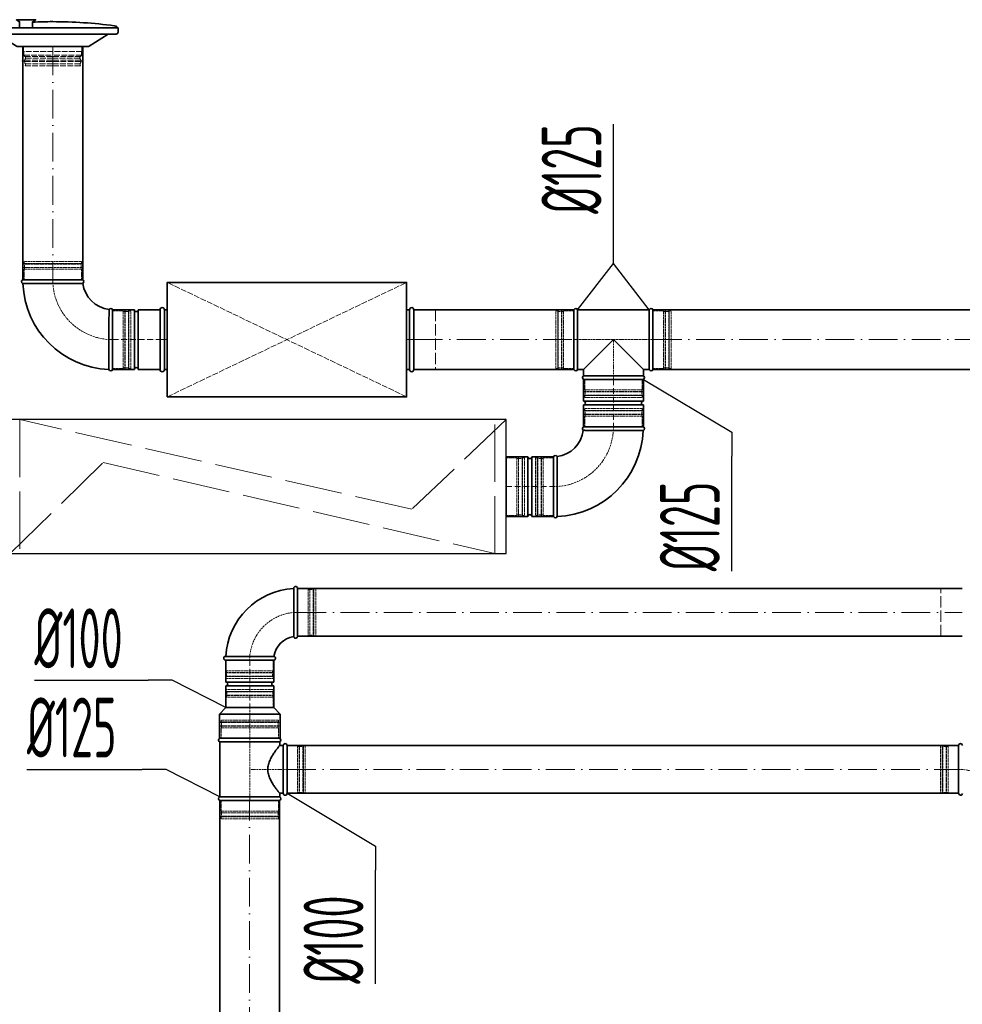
# Model space of a CAD drawing. Header units: millimetres. Extents: x 7400 to 85045, y 24168 to 123018.
# Tile 18 of 79: x 56801 to 58770, y 26767 to 28824. Entities that reach past the tile are written whole.
import ezdxf

# ---------------------------------------------------------------- set-up
doc = ezdxf.new("R2010")
doc.units = ezdxf.units.MM
for name, pattern in [('ACAD_ISO02W100', [15, 12, -3]), ('ACAD_ISO10W100', [18, 12, -3, 0, -3]), ('phl_thick', [0])]:
    doc.linetypes.add(name, pattern=pattern)
for name, color, linetype, lineweight in [('VZT_01 SUP (PŘÍVOD) - OBRYS', 5, 'Continuous', 35), ('VZT_02 SUP (PŘÍVOD) - OSA', 5, 'ACAD_ISO10W100', 5), ('VZT_05 ETA (ODVOD) - OBRYS', 6, 'Continuous', 35), ('VZT_06 ETA (ODVOD) - OSA', 6, 'ACAD_ISO10W100', 5), ('VZT_21 ZAŘÍZENÍ - OBRYS', 1, 'Continuous', 30), ('VZT_22 ZAŘÍZENÍ - DETAIL', 8, 'Continuous', 5), ('VZT_30 DISTRIBUČNÍ PRVKY - OBRYS', 1, 'Continuous', 35), ('VZT_35 TLUMIČE HLUKU - OBRYS', 1, 'Continuous', 35), ('VZT_36 TLUMIČE HLUKU - OSA', 1, 'ACAD_ISO10W100', 5), ('VZT_37 TLUMIČE HLUKU - DETAIL', 8, 'ACAD_ISO02W100', 5), ('VZT_60_KOTY - DIMENZE', 7, 'Continuous', 5)]:
    doc.layers.add(name, color=color, linetype=linetype, lineweight=lineweight)
for name, color, linetype, lineweight, plot in [('VZT_03 SUP (PŘÍVOD) - NETISK', 8, 'ACAD_ISO02W100', 5, False), ('VZT_07 ETA (ODVOD) - NETISK', 8, 'ACAD_ISO02W100', 5, False), ('VZT_34 DISTRIBUČNÍ PRVKY - NETISK', 8, 'ACAD_ISO02W100', 5, False), ('VZT_39 TLUMIČE HLUKU - NETISK', 8, 'ACAD_ISO02W100', 5, False)]:
    doc.layers.add(name, color=color, linetype=linetype, lineweight=lineweight, plot=plot)
doc.styles.add('EVORA_125', font='isocp.shx', dxfattribs={"width": 0.6, "height": 125})

msp = doc.modelspace()

# ---------------------------------------------------------------- linework, layer by layer
at = {"layer": 'VZT_01 SUP (PŘÍVOD) - OBRYS'}
for p, q in [((56932.7, 28280.8), (56807.7, 28280.8)), ((56995.2, 28093.3), (56995.2, 28218.3)), ((56995.2, 28218.3), (56995.2, 28093.3)), ((56995.2, 28218.3), (57040.7, 28218.3)), ((57040.7, 28218.3), (57040.7, 28093.3)), ((57048.7, 28218.3), (57048.7, 28093.3)), ((57048.7, 28218.3), (57094.2, 28218.3)), ((57094.2, 28218.3), (57094.2, 28093.3)), ((57958.6, 28218.3), (57958.6, 28093.3)), ((57966.3, 28093.3), (57966.3, 28218.3)), ((58115.9, 28218.3), (57966.3, 28218.3)), ((58115.9, 28093.3), (58115.9, 28218.3)), ((58123.6, 28093.3), (58123.6, 28218.3)), ((58041.1, 28155.8), (57978.6, 28093.3)), ((58103.6, 28093.3), (58041.1, 28155.8)), ((56995.2, 28093.3), (57040.7, 28093.3)), ((57048.7, 28093.3), (57094.2, 28093.3)), ((57978.6, 28093.3), (57966.3, 28093.3)), ((57978.6, 28080.5), (57978.6, 28093.3)), ((58103.6, 28080.5), (58103.6, 28093.3)), ((58115.9, 28093.3), (58103.6, 28093.3)), ((57978.6, 28080.5), (58103.6, 28080.5)), ((58103.6, 28072.8), (57978.6, 28072.8)), ((57978.6, 28072.8), (57978.6, 28027.3)), ((57978.6, 28072.8), (58103.6, 28072.8)), ((58103.6, 28072.8), (58103.6, 28027.3)), ((58103.6, 28027.3), (57978.6, 28027.3)), ((58103.6, 28019.3), (57978.6, 28019.3)), ((57978.6, 28019.3), (57978.6, 27973.8)), ((58103.6, 28019.3), (58103.6, 27973.8)), ((58103.6, 27973.8), (57978.6, 27973.8)), ((58103.6, 27973.8), (57978.6, 27973.8)), ((57817.1, 27911.3), (57817.1, 27786.3)), ((57817.1, 27911.3), (57862.6, 27911.3)), ((57862.6, 27911.3), (57862.6, 27786.3)), ((57870.6, 27911.3), (57870.6, 27786.3)), ((57870.6, 27911.3), (57916.1, 27911.3)), ((57916.1, 27911.3), (57916.1, 27786.3)), ((57916.1, 27911.3), (57916.1, 27786.3)), ((57817.1, 27786.3), (57862.6, 27786.3)), ((57870.6, 27786.3), (57916.1, 27786.3))]:
    msp.add_line(p, q, dxfattribs=at)
for points in [[(56807.7, 28280.8), (56807.7, 28768)], [(56932.7, 28280.8), (56932.7, 28768)], [(57958.6, 28218.3), (57624.2, 28218.3)], [(58961, 28218.3), (58123.6, 28218.3)], [(57958.6, 28093.3), (57624.2, 28093.3)], [(58961, 28093.3), (58123.6, 28093.3)]]:
    msp.add_lwpolyline(points, dxfattribs=at)
for centre, radius, start, end in [((56809.3, 28277), 4.17, 113.4678, 248.8928), ((56931, 28277), 4.17, 300.2981, 66.5322), ((56995.2, 28280.8), 187.5, 182.3607, 267.6393), ((56995.2, 28280.8), 62.5, 186.8302, 263.1698), ((56991.3, 28216.6), 4.17, 23.4678, 149.7019), ((57044.7, 28218.3), 4, 180, 0), ((57962.4, 28216.6), 4.17, 23.4678, 156.5322), ((58119.8, 28216.6), 4.17, 23.4678, 156.5322), ((56991.3, 28095), 4.17, 201.1072, 336.5322), ((57044.7, 28093.3), 4, 0, 180), ((57962.4, 28095), 4.17, 203.4678, 336.5322), ((58119.8, 28095), 4.17, 203.4678, 336.5322), ((57980.3, 28076.6), 4.17, 113.4678, 246.5322), ((58101.9, 28076.6), 4.17, 293.4678, 66.5322), ((57978.6, 28023.3), 4, 270, 90), ((58103.6, 28023.3), 4, 90, 270), ((57980.3, 27970), 4.17, 113.4678, 239.7019), ((58101.9, 27970), 4.17, 291.1072, 66.5322), ((57916.1, 27973.8), 62.5, 276.8302, 353.1698), ((57916.1, 27973.8), 187.5, 272.3607, 357.6393), ((57866.6, 27911.3), 4, 180, 0), ((57919.9, 27909.6), 4.17, 30.2981, 156.5322), ((57866.6, 27786.3), 4, 0, 180), ((57919.9, 27788), 4.17, 203.4678, 338.8928)]:
    msp.add_arc(centre, radius, start, end, dxfattribs=at)
for points, knots in [([(56933.1, 28273.4), (56933.1, 28273.4), (56931.5, 28273.4), (56925.4, 28273.3), (56920.9, 28273.3), (56909.5, 28273.2), (56902.7, 28273.2), (56887.7, 28273.2), (56879.6, 28273.2), (56863.3, 28273.1), (56855.2, 28273.1), (56840, 28273.1), (56833, 28273.1), (56821.2, 28273.1), (56816.5, 28273.1), (56809.9, 28273.1), (56808.1, 28273.1), (56807.8, 28273.1), (56807.8, 28273.1), (56807.8, 28273.1)], [0, 0, 0, 0, 24.235852, 24.235852, 48.531845, 48.531845, 73.024415, 73.024415, 97.570898, 97.570898, 122.078339, 122.078339, 146.53579, 146.53579, 170.957495, 170.957495, 195.359468, 195.359468, 197.168246, 197.168246, 197.168246, 197.168246]), ([(56987.7, 28218.8), (56987.7, 28218.8), (56987.7, 28218.7), (56987.7, 28218.4), (56987.7, 28218), (56987.7, 28217), (56987.7, 28216.2), (56987.7, 28213.1), (56987.7, 28209.9), (56987.6, 28201), (56987.6, 28194.8), (56987.5, 28180.7), (56987.5, 28172.9), (56987.5, 28156.7), (56987.5, 28148.5), (56987.5, 28132.6), (56987.5, 28125.1), (56987.4, 28111.9), (56987.4, 28106.4), (56987.4, 28099.4), (56987.4, 28097.2), (56987.4, 28094.2), (56987.4, 28093.5), (56987.4, 28093.5)], [197.067977, 197.067977, 197.067977, 197.067977, 201.792196, 201.792196, 209.190204, 209.190204, 218.040239, 218.040239, 237.760854, 237.760854, 262.206108, 262.206108, 286.831239, 286.831239, 311.323072, 311.323072, 335.946087, 335.946087, 360.704397, 360.704397, 377.088273, 377.088273, 394.105327, 394.105327, 394.105327, 394.105327]), ([(57978.2, 27966.4), (57978.2, 27966.4), (57978.2, 27966.4), (57978.5, 27966.4), (57978.9, 27966.4), (57979.9, 27966.4), (57980.7, 27966.4), (57983.8, 27966.3), (57987, 27966.3), (57995.9, 27966.3), (58002.1, 27966.2), (58016.2, 27966.2), (58024, 27966.2), (58040.2, 27966.1), (58048.4, 27966.1), (58064.3, 27966.1), (58071.8, 27966.1), (58085, 27966.1), (58090.5, 27966.1), (58097.5, 27966.1), (58099.7, 27966.1), (58102.7, 27966.1), (58103.4, 27966.1), (58103.4, 27966.1)], [197.067977, 197.067977, 197.067977, 197.067977, 201.792196, 201.792196, 209.190204, 209.190204, 218.040239, 218.040239, 237.760854, 237.760854, 262.206108, 262.206108, 286.831239, 286.831239, 311.323072, 311.323072, 335.946087, 335.946087, 360.704397, 360.704397, 377.088273, 377.088273, 394.105327, 394.105327, 394.105327, 394.105327]), ([(57923.5, 27911.8), (57923.5, 27911.8), (57923.5, 27910.2), (57923.6, 27904), (57923.6, 27899.6), (57923.7, 27888.2), (57923.7, 27881.4), (57923.7, 27866.4), (57923.7, 27858.3), (57923.8, 27841.9), (57923.8, 27833.8), (57923.8, 27818.6), (57923.8, 27811.7), (57923.8, 27799.9), (57923.8, 27795.2), (57923.8, 27788.5), (57923.8, 27786.7), (57923.8, 27786.5), (57923.8, 27786.5), (57923.8, 27786.5)], [0, 0, 0, 0, 24.235852, 24.235852, 48.531845, 48.531845, 73.024415, 73.024415, 97.570898, 97.570898, 122.078339, 122.078339, 146.53579, 146.53579, 170.957495, 170.957495, 195.359468, 195.359468, 197.168246, 197.168246, 197.168246, 197.168246])]:
    msp.add_open_spline(points, degree=3, knots=knots, dxfattribs=at)
at = {"layer": 'VZT_02 SUP (PŘÍVOD) - OSA', "ltscale": 5}
for points in [[(56870.2, 28768), (56870.2, 28280.8)], [(57624.2, 28155.8), (57958.6, 28155.8)], [(58123.6, 28155.8), (58961, 28155.8)]]:
    msp.add_lwpolyline(points, dxfattribs=at)
at = {"layer": 'VZT_02 SUP (PŘÍVOD) - OSA', "ltscale": 0.3}
for points in [[(56870.2, 28280.8), (56870.2, 28280.8, 0.414214), (56995.2, 28155.8), (56995.2, 28155.8)], [(57916.1, 27848.8), (57916.1, 27848.8, 0.414214), (58041.1, 27973.8), (58041.1, 27973.8)]]:
    msp.add_lwpolyline(points, format="xyb", dxfattribs=at)
at = {"layer": 'VZT_02 SUP (PŘÍVOD) - OSA'}
for points in [[(56995.2, 28155.8), (57094.2, 28155.8)], [(58041.1, 28072.8), (58041.1, 27973.8)], [(57817.1, 27848.8), (57916.1, 27848.8)]]:
    msp.add_lwpolyline(points, dxfattribs=at)
at = {"layer": 'VZT_02 SUP (PŘÍVOD) - OSA', "ltscale": 0.3}
msp.add_lwpolyline([(58041.1, 28072.8), (58041.1, 28155.8)], dxfattribs=at)
at = {"layer": 'VZT_03 SUP (PŘÍVOD) - NETISK', "ltscale": 0.4}
for p, q in [((56931.2, 28314.3), (56809.2, 28314.3)), ((56809.2, 28313.8), (56809.2, 28314.3)), ((56931.2, 28313.8), (56809.2, 28313.8)), ((56931.2, 28306.8), (56809.2, 28306.8)), ((56809.2, 28306.3), (56809.2, 28306.8)), ((56931.2, 28306.3), (56809.2, 28306.3)), ((56930.2, 28318.8), (56810.2, 28318.8)), ((56810.2, 28314.8), (56810.2, 28318.8)), ((56930.2, 28314.8), (56810.2, 28314.8)), ((56930.2, 28302.8), (56810.2, 28302.8)), ((56810.2, 28280.8), (56810.2, 28302.8)), ((56811.2, 28314.3), (56811.2, 28314.8)), ((56811.2, 28306.8), (56811.2, 28313.8)), ((56811.2, 28302.8), (56811.2, 28306.3)), ((56929.2, 28314.3), (56929.2, 28314.8)), ((56929.2, 28306.8), (56929.2, 28313.8)), ((56929.2, 28302.8), (56929.2, 28306.3)), ((56930.2, 28314.8), (56930.2, 28318.8)), ((56930.2, 28280.8), (56930.2, 28302.8)), ((56931.2, 28313.8), (56931.2, 28314.3)), ((56931.2, 28306.3), (56931.2, 28306.8)), ((57020.7, 28094.8), (57020.7, 28216.8)), ((57020.7, 28216.8), (57021.2, 28216.8)), ((57021.2, 28094.8), (57021.2, 28216.8)), ((57028.2, 28094.8), (57028.2, 28216.8)), ((57028.2, 28216.8), (57028.7, 28216.8)), ((57028.7, 28094.8), (57028.7, 28216.8)), ((57925.1, 28094.8), (57925.1, 28216.8)), ((57925.1, 28216.8), (57925.6, 28216.8)), ((57925.6, 28094.8), (57925.6, 28216.8)), ((57932.6, 28094.8), (57932.6, 28216.8)), ((57932.6, 28216.8), (57933.1, 28216.8)), ((57933.1, 28094.8), (57933.1, 28216.8)), ((58149.1, 28094.8), (58149.1, 28216.8)), ((58149.1, 28216.8), (58149.6, 28216.8)), ((58149.6, 28094.8), (58149.6, 28216.8)), ((58156.6, 28094.8), (58156.6, 28216.8)), ((58156.6, 28216.8), (58157.1, 28216.8)), ((58157.1, 28094.8), (58157.1, 28216.8)), ((56995.2, 28215.8), (57017.2, 28215.8)), ((57017.2, 28095.8), (57017.2, 28215.8)), ((57017.2, 28214.8), (57020.7, 28214.8)), ((57021.2, 28214.8), (57028.2, 28214.8)), ((57028.7, 28214.8), (57029.2, 28214.8)), ((57029.2, 28095.8), (57029.2, 28215.8)), ((57029.2, 28215.8), (57033.2, 28215.8)), ((57033.2, 28095.8), (57033.2, 28215.8)), ((57920.6, 28095.8), (57920.6, 28215.8)), ((57920.6, 28215.8), (57924.6, 28215.8)), ((57924.6, 28095.8), (57924.6, 28215.8)), ((57924.6, 28214.8), (57925.1, 28214.8)), ((57925.6, 28214.8), (57932.6, 28214.8)), ((57933.1, 28214.8), (57936.6, 28214.8)), ((57936.6, 28095.8), (57936.6, 28215.8)), ((57936.6, 28215.8), (57958.6, 28215.8)), ((58123.6, 28215.8), (58145.6, 28215.8)), ((58145.6, 28095.8), (58145.6, 28215.8)), ((58145.6, 28214.8), (58149.1, 28214.8)), ((58149.6, 28214.8), (58156.6, 28214.8)), ((58157.1, 28214.8), (58157.6, 28214.8)), ((58157.6, 28095.8), (58157.6, 28215.8)), ((58157.6, 28215.8), (58161.6, 28215.8)), ((58161.6, 28095.8), (58161.6, 28215.8)), ((56995.2, 28095.8), (57017.2, 28095.8)), ((57017.2, 28096.8), (57020.7, 28096.8)), ((57020.7, 28094.8), (57021.2, 28094.8)), ((57021.2, 28096.8), (57028.2, 28096.8)), ((57028.2, 28094.8), (57028.7, 28094.8)), ((57028.7, 28096.8), (57029.2, 28096.8)), ((57029.2, 28095.8), (57033.2, 28095.8)), ((57920.6, 28095.8), (57924.6, 28095.8)), ((57924.6, 28096.8), (57925.1, 28096.8)), ((57925.1, 28094.8), (57925.6, 28094.8)), ((57925.6, 28096.8), (57932.6, 28096.8)), ((57932.6, 28094.8), (57933.1, 28094.8)), ((57933.1, 28096.8), (57936.6, 28096.8)), ((57936.6, 28095.8), (57958.6, 28095.8)), ((58123.6, 28095.8), (58145.6, 28095.8)), ((58145.6, 28096.8), (58149.1, 28096.8)), ((58149.1, 28094.8), (58149.6, 28094.8)), ((58149.6, 28096.8), (58156.6, 28096.8)), ((58156.6, 28094.8), (58157.1, 28094.8)), ((58157.1, 28096.8), (58157.6, 28096.8)), ((58157.6, 28095.8), (58161.6, 28095.8)), ((57981.1, 28072.8), (57981.1, 28050.8)), ((58101.1, 28072.8), (58101.1, 28050.8)), ((57980.1, 28047.3), (58102.1, 28047.3)), ((57980.1, 28047.3), (57980.1, 28046.8)), ((57980.1, 28046.8), (58102.1, 28046.8)), ((57980.1, 28039.8), (58102.1, 28039.8)), ((57980.1, 28039.8), (57980.1, 28039.3)), ((57980.1, 28039.3), (58102.1, 28039.3)), ((57981.1, 28050.8), (58101.1, 28050.8)), ((57981.1, 28038.8), (58101.1, 28038.8)), ((57981.1, 28038.8), (57981.1, 28034.8)), ((57981.1, 28034.8), (58101.1, 28034.8)), ((57982.1, 28050.8), (57982.1, 28047.3)), ((57982.1, 28046.8), (57982.1, 28039.8)), ((57982.1, 28039.3), (57982.1, 28038.8)), ((58100.1, 28050.8), (58100.1, 28047.3)), ((58100.1, 28046.8), (58100.1, 28039.8)), ((58100.1, 28039.3), (58100.1, 28038.8)), ((58101.1, 28038.8), (58101.1, 28034.8)), ((58102.1, 28047.3), (58102.1, 28046.8)), ((58102.1, 28039.8), (58102.1, 28039.3)), ((58101.1, 28011.8), (57981.1, 28011.8)), ((57981.1, 28007.8), (57981.1, 28011.8)), ((58101.1, 28007.8), (58101.1, 28011.8)), ((58102.1, 28007.3), (57980.1, 28007.3)), ((57980.1, 28006.8), (57980.1, 28007.3)), ((58102.1, 28006.8), (57980.1, 28006.8)), ((58102.1, 27999.8), (57980.1, 27999.8)), ((57980.1, 27999.3), (57980.1, 27999.8)), ((58102.1, 27999.3), (57980.1, 27999.3)), ((58101.1, 28007.8), (57981.1, 28007.8)), ((58101.1, 27995.8), (57981.1, 27995.8)), ((57981.1, 27973.8), (57981.1, 27995.8)), ((57982.1, 28007.3), (57982.1, 28007.8)), ((57982.1, 27999.8), (57982.1, 28006.8)), ((57982.1, 27995.8), (57982.1, 27999.3)), ((58100.1, 28007.3), (58100.1, 28007.8)), ((58100.1, 27999.8), (58100.1, 28006.8)), ((58100.1, 27995.8), (58100.1, 27999.3)), ((58101.1, 27973.8), (58101.1, 27995.8)), ((58102.1, 28006.8), (58102.1, 28007.3)), ((58102.1, 27999.3), (58102.1, 27999.8)), ((57878.1, 27908.8), (57878.1, 27788.8)), ((57882.1, 27908.8), (57878.1, 27908.8)), ((57882.1, 27908.8), (57882.1, 27788.8)), ((57882.6, 27909.8), (57882.6, 27787.8)), ((57883.1, 27909.8), (57882.6, 27909.8)), ((57883.1, 27909.8), (57883.1, 27787.8)), ((57890.1, 27909.8), (57890.1, 27787.8)), ((57890.6, 27909.8), (57890.1, 27909.8)), ((57890.6, 27909.8), (57890.6, 27787.8)), ((57894.1, 27908.8), (57894.1, 27788.8)), ((57916.1, 27908.8), (57894.1, 27908.8)), ((57882.6, 27907.8), (57882.1, 27907.8)), ((57890.1, 27907.8), (57883.1, 27907.8)), ((57894.1, 27907.8), (57890.6, 27907.8)), ((57882.1, 27788.8), (57878.1, 27788.8)), ((57882.6, 27789.8), (57882.1, 27789.8)), ((57883.1, 27787.8), (57882.6, 27787.8)), ((57890.1, 27789.8), (57883.1, 27789.8)), ((57890.6, 27787.8), (57890.1, 27787.8)), ((57894.1, 27789.8), (57890.6, 27789.8)), ((57916.1, 27788.8), (57894.1, 27788.8))]:
    msp.add_line(p, q, dxfattribs=at)
msp.add_lwpolyline([(58123.6, 28155.8), (57958.6, 28155.8)], dxfattribs=at)
at = {"layer": 'VZT_05 ETA (ODVOD) - OBRYS'}
for p, q in [((57373.3, 27636.2), (57373.3, 27586)), ((57381.3, 27636.2), (57381.3, 27536.2)), ((57231.3, 27494.2), (57281.5, 27494.2)), ((57331.3, 27486.2), (57231.3, 27486.2)), ((57331.6, 27486.2), (57231.6, 27486.2)), ((57231.6, 27486.2), (57231.6, 27440.7)), ((57331.6, 27486.2), (57331.6, 27440.7)), ((57331.6, 27440.7), (57231.6, 27440.7)), ((57331.6, 27432.7), (57231.6, 27432.7)), ((57231.6, 27432.7), (57231.6, 27387.2)), ((57331.6, 27432.7), (57331.6, 27387.2)), ((57231.6, 27387.2), (57218.1, 27373.7)), ((57218.1, 27373.7), (57345.1, 27373.7)), ((57218.1, 27323.2), (57218.1, 27373.7)), ((57331.6, 27387.2), (57231.6, 27387.2)), ((57231.6, 27387.2), (57331.6, 27387.2)), ((57331.6, 27387.2), (57345.1, 27373.7)), ((57345.1, 27323.2), (57345.1, 27373.7)), ((57218.1, 27323.2), (57345.1, 27323.2)), ((57344.1, 27323.2), (57219.1, 27323.2)), ((57219.1, 27315.5), (57344.1, 27315.5)), ((57219.1, 27200.8), (57219.1, 27315.5)), ((57344.1, 27308.2), (57344.1, 27315.5)), ((57351.6, 27308.2), (57344.1, 27308.2)), ((57351.6, 27308.2), (57351.6, 27208.2)), ((57359.6, 27308.2), (57359.6, 27208.2)), ((58761.8, 27308.2), (58761.8, 27208.2)), ((57344.1, 27200.8), (57219.1, 27200.8)), ((57344.1, 27193.2), (57219.1, 27193.2)), ((57351.6, 27208.2), (57344.1, 27208.2)), ((57344.1, 27200.8), (57344.1, 27208.2))]:
    msp.add_line(p, q, dxfattribs=at)
for points in [[(58769.6, 27636.2), (57381.3, 27636.2)], [(58769.6, 27536.2), (57381.3, 27536.2)], [(58761.8, 27308.2), (57359.6, 27308.2)], [(57218.8, 27193.2), (57218.8, 25710.1)], [(57343.8, 27193.2), (57343.8, 25710.1)], [(58761.8, 27208.2), (57359.6, 27208.2)]]:
    msp.add_lwpolyline(points, dxfattribs=at)
for centre, radius, start, end in [((57381.3, 27486.2), 150, 93.0572, 176.9428), ((57377.3, 27636.2), 4, 0, 180), ((57381.3, 27486.2), 50, 99.1478, 170.8522), ((57377.3, 27536.2), 4, 189.1478, 0), ((57231.3, 27490.2), 4, 90, 270), ((57331.3, 27490.2), 4, 270, 80.8522), ((57231.6, 27436.7), 4, 270, 90), ((57331.6, 27436.7), 4, 90, 270), ((57220.7, 27319.3), 4.17, 113.4678, 246.5322), ((57342.4, 27319.3), 4.17, 293.4678, 66.5322), ((57355.6, 27308.2), 4, 0, 180), ((58765.8, 27308.2), 4, 0, 180), ((57220.7, 27197), 4.17, 113.4678, 246.5322), ((57342.4, 27197), 4.17, 293.4678, 66.5322), ((57355.6, 27208.2), 4, 180, 0), ((58765.8, 27208.2), 4, 180, 350.8522)]:
    msp.add_arc(centre, radius, start, end, dxfattribs=at)
for points, knots in [([(57373.3, 27586), (57373.3, 27579.6), (57373.3, 27573.3), (57373.3, 27561.3), (57373.3, 27555.7), (57373.3, 27546.2), (57373.4, 27542.4), (57373.4, 27537.1), (57373.4, 27535.7), (57373.4, 27535.5), (57373.4, 27535.5), (57373.4, 27535.5)], [78.71119, 78.71119, 78.71119, 78.71119, 97.804615, 97.804615, 117.523893, 117.523893, 137.264303, 137.264303, 156.831737, 156.831737, 157.874915, 157.874915, 157.874915, 157.874915]), ([(57332, 27494.1), (57332, 27494.1), (57330.8, 27494.1), (57326.3, 27494.1), (57322.9, 27494.1), (57314, 27494.1), (57308.6, 27494.1), (57296.7, 27494.2), (57290.3, 27494.2), (57283, 27494.2), (57282.2, 27494.2), (57281.5, 27494.2)], [157.874915, 157.874915, 157.874915, 157.874915, 176.103874, 176.103874, 195.460379, 195.460379, 215.101284, 215.101284, 234.82164, 234.82164, 237.034743, 237.034743, 237.034743, 237.034743]), ([(57344.1, 27308.2), (57344.1, 27308.2), (57344, 27308.1), (57343.7, 27307.7), (57343.5, 27307.5), (57343, 27306.8), (57342.7, 27306.4), (57341.9, 27305.4), (57341.4, 27304.8), (57340.4, 27303.5), (57339.8, 27302.8), (57338.6, 27301.2), (57338, 27300.3), (57336.7, 27298.5), (57336, 27297.6), (57334.5, 27295.6), (57333.8, 27294.6), (57332.3, 27292.4), (57331.6, 27291.3), (57330, 27288.8), (57329.2, 27287.6), (57327.6, 27284.9), (57326.8, 27283.5), (57325.3, 27280.7), (57324.6, 27279.2), (57322.5, 27274.7), (57321.2, 27271.5), (57320, 27266.6), (57319.6, 27264.9), (57319.2, 27261.6), (57319.1, 27259.9), (57319.1, 27256.4), (57319.2, 27254.7), (57319.6, 27251.4), (57320, 27249.7), (57321.2, 27244.8), (57322.5, 27241.6), (57324.6, 27237.1), (57325.3, 27235.6), (57326.8, 27232.8), (57327.6, 27231.4), (57329.2, 27228.7), (57330, 27227.5), (57331.6, 27225), (57332.3, 27223.9), (57333.8, 27221.7), (57334.5, 27220.7), (57336, 27218.7), (57336.7, 27217.8), (57338, 27216), (57338.6, 27215.1), (57339.8, 27213.5), (57340.4, 27212.8), (57341.4, 27211.5), (57341.9, 27210.9), (57342.7, 27209.9), (57343, 27209.5), (57343.5, 27208.8), (57343.7, 27208.6), (57344, 27208.2), (57344.1, 27208.2), (57344.1, 27208.2)], [80.753728, 80.753728, 80.753728, 80.753728, 85.721109, 85.721109, 90.68849, 90.68849, 95.655871, 95.655871, 100.623252, 100.623252, 105.590633, 105.590633, 110.558015, 110.558015, 115.525396, 115.525396, 120.492777, 120.492777, 125.619612, 125.619612, 130.746447, 130.746447, 135.873281, 135.873281, 141.000116, 141.000116, 151.253786, 151.253786, 156.38062, 156.38062, 161.507455, 161.507455, 166.63429, 166.63429, 171.761125, 171.761125, 182.014794, 182.014794, 187.141629, 187.141629, 192.268464, 192.268464, 197.395298, 197.395298, 202.522133, 202.522133, 207.489514, 207.489514, 212.456896, 212.456896, 217.424277, 217.424277, 222.391658, 222.391658, 227.359039, 227.359039, 232.32642, 232.32642, 237.293801, 237.293801, 242.261183, 242.261183, 242.261183, 242.261183])]:
    msp.add_open_spline(points, degree=3, knots=knots, dxfattribs=at)
at = {"layer": 'VZT_06 ETA (ODVOD) - OSA', "ltscale": 0.3}
for points in [[(57281.3, 27486.2), (57281.3, 27486.2, -0.414214), (57381.3, 27586.2), (57381.3, 27586.2)], [(58861.8, 27158.2), (58861.8, 27158.2, 0.414214), (58761.8, 27258.2), (58761.8, 27258.2)]]:
    msp.add_lwpolyline(points, format="xyb", dxfattribs=at)
at = {"layer": 'VZT_06 ETA (ODVOD) - OSA', "ltscale": 5}
for points in [[(57381.3, 27586.2), (58769.6, 27586.2)], [(57359.6, 27258.2), (58761.8, 27258.2)], [(57281.3, 25710.1), (57281.3, 27193.2)]]:
    msp.add_lwpolyline(points, dxfattribs=at)
at = {"layer": 'VZT_06 ETA (ODVOD) - OSA', "elevation": 0}
msp.add_lwpolyline([(57281.6, 27486.2), (57281.6, 27387.2)], dxfattribs=at)
at = {"layer": 'VZT_06 ETA (ODVOD) - OSA', "ltscale": 0.3}
msp.add_lwpolyline([(57281.6, 27323.2), (57281.6, 27387.2)], dxfattribs=at)
at = {"layer": 'VZT_06 ETA (ODVOD) - OSA', "ltscale": 0.3, "elevation": 0}
for points in [[(57281.6, 27193.2), (57281.6, 27323.2)], [(57359.6, 27258.2), (57281.6, 27258.2)]]:
    msp.add_lwpolyline(points, dxfattribs=at)
at = {"layer": 'VZT_07 ETA (ODVOD) - NETISK', "ltscale": 0.4}
for p, q in [((57817.1, 27908.8), (57839.1, 27908.8)), ((57839.1, 27908.8), (57839.1, 27788.8)), ((57842.6, 27909.8), (57842.6, 27787.8)), ((57842.6, 27909.8), (57843.1, 27909.8)), ((57843.1, 27909.8), (57843.1, 27787.8)), ((57850.1, 27909.8), (57850.1, 27787.8)), ((57850.1, 27909.8), (57850.6, 27909.8)), ((57850.6, 27909.8), (57850.6, 27787.8)), ((57851.1, 27908.8), (57851.1, 27788.8)), ((57851.1, 27908.8), (57855.1, 27908.8)), ((57855.1, 27908.8), (57855.1, 27788.8)), ((57839.1, 27907.8), (57842.6, 27907.8)), ((57843.1, 27907.8), (57850.1, 27907.8)), ((57850.6, 27907.8), (57851.1, 27907.8)), ((57817.1, 27788.8), (57839.1, 27788.8)), ((57839.1, 27789.8), (57842.6, 27789.8)), ((57842.6, 27787.8), (57843.1, 27787.8)), ((57843.1, 27789.8), (57850.1, 27789.8)), ((57850.1, 27787.8), (57850.6, 27787.8)), ((57850.6, 27789.8), (57851.1, 27789.8)), ((57851.1, 27788.8), (57855.1, 27788.8)), ((57381.3, 27635.2), (57403.3, 27635.2)), ((57403.3, 27635.2), (57403.3, 27537.2)), ((57403.3, 27634.2), (57406.8, 27634.2)), ((57406.8, 27636.2), (57406.8, 27536.2)), ((57406.8, 27636.2), (57407.3, 27636.2)), ((57407.3, 27636.2), (57407.3, 27536.2)), ((57407.3, 27634.2), (57414.3, 27634.2)), ((57414.3, 27636.2), (57414.3, 27536.2)), ((57414.3, 27636.2), (57414.8, 27636.2)), ((57414.8, 27636.2), (57414.8, 27536.2)), ((57414.8, 27634.2), (57415.3, 27634.2)), ((57415.3, 27635.2), (57415.3, 27537.2)), ((57415.3, 27635.2), (57419.3, 27635.2)), ((57419.3, 27635.2), (57419.3, 27537.2)), ((57403.3, 27538.2), (57406.8, 27538.2)), ((57407.3, 27538.2), (57414.3, 27538.2)), ((57414.8, 27538.2), (57415.3, 27538.2)), ((57381.3, 27537.2), (57403.3, 27537.2)), ((57406.8, 27536.2), (57407.3, 27536.2)), ((57414.3, 27536.2), (57414.8, 27536.2)), ((57415.3, 27537.2), (57419.3, 27537.2)), ((57232.3, 27464.2), (57232.3, 27486.2)), ((57330.3, 27464.2), (57330.3, 27486.2)), ((57231.3, 27460.7), (57331.3, 27460.7)), ((57231.3, 27460.2), (57231.3, 27460.7)), ((57231.3, 27460.2), (57331.3, 27460.2)), ((57232.3, 27464.2), (57330.3, 27464.2)), ((57233.3, 27460.7), (57233.3, 27464.2)), ((57233.3, 27453.2), (57233.3, 27460.2)), ((57329.3, 27460.7), (57329.3, 27464.2)), ((57329.3, 27453.2), (57329.3, 27460.2)), ((57331.3, 27460.2), (57331.3, 27460.7)), ((57231.3, 27453.2), (57331.3, 27453.2)), ((57231.3, 27452.7), (57231.3, 27453.2)), ((57231.3, 27452.7), (57331.3, 27452.7)), ((57232.3, 27452.2), (57330.3, 27452.2)), ((57232.3, 27448.2), (57232.3, 27452.2)), ((57232.3, 27448.2), (57330.3, 27448.2)), ((57233.3, 27452.2), (57233.3, 27452.7)), ((57329.3, 27452.2), (57329.3, 27452.7)), ((57330.3, 27448.2), (57330.3, 27452.2)), ((57331.3, 27452.7), (57331.3, 27453.2)), ((57331.6, 27420.7), (57231.6, 27420.7)), ((57231.6, 27420.7), (57231.6, 27420.2)), ((57331.6, 27420.2), (57231.6, 27420.2)), ((57330.6, 27425.2), (57232.6, 27425.2)), ((57232.6, 27425.2), (57232.6, 27421.2)), ((57330.6, 27421.2), (57232.6, 27421.2)), ((57233.6, 27421.2), (57233.6, 27420.7)), ((57233.6, 27420.2), (57233.6, 27413.2)), ((57329.6, 27421.2), (57329.6, 27420.7)), ((57329.6, 27420.2), (57329.6, 27413.2)), ((57330.6, 27425.2), (57330.6, 27421.2)), ((57331.6, 27420.7), (57331.6, 27420.2)), ((57331.6, 27413.2), (57231.6, 27413.2)), ((57231.6, 27413.2), (57231.6, 27412.7)), ((57331.6, 27412.7), (57231.6, 27412.7)), ((57330.6, 27409.2), (57232.6, 27409.2)), ((57232.6, 27409.2), (57232.6, 27387.2)), ((57233.6, 27412.7), (57233.6, 27409.2)), ((57329.6, 27412.7), (57329.6, 27409.2)), ((57330.6, 27409.2), (57330.6, 27387.2)), ((57331.6, 27413.2), (57331.6, 27412.7)), ((57342.6, 27356.7), (57220.6, 27356.7)), ((57220.6, 27356.7), (57220.6, 27356.2)), ((57342.6, 27356.2), (57220.6, 27356.2)), ((57341.6, 27361.2), (57221.6, 27361.2)), ((57221.6, 27361.2), (57221.6, 27357.2)), ((57341.6, 27357.2), (57221.6, 27357.2)), ((57222.6, 27357.2), (57222.6, 27356.7)), ((57222.6, 27356.2), (57222.6, 27349.2)), ((57340.6, 27357.2), (57340.6, 27356.7)), ((57340.6, 27356.2), (57340.6, 27349.2)), ((57341.6, 27361.2), (57341.6, 27357.2)), ((57342.6, 27356.7), (57342.6, 27356.2)), ((57342.6, 27349.2), (57220.6, 27349.2)), ((57220.6, 27349.2), (57220.6, 27348.7)), ((57342.6, 27348.7), (57220.6, 27348.7)), ((57341.6, 27345.2), (57221.6, 27345.2)), ((57221.6, 27345.2), (57221.6, 27323.2)), ((57222.6, 27348.7), (57222.6, 27345.2)), ((57340.6, 27348.7), (57340.6, 27345.2)), ((57341.6, 27345.2), (57341.6, 27323.2)), ((57342.6, 27349.2), (57342.6, 27348.7)), ((57359.6, 27307.2), (57381.6, 27307.2)), ((57381.6, 27307.2), (57381.6, 27209.2)), ((57381.6, 27306.2), (57385.1, 27306.2)), ((57385.1, 27308.2), (57385.1, 27208.2)), ((57385.1, 27308.2), (57385.6, 27308.2)), ((57385.6, 27308.2), (57385.6, 27208.2)), ((57385.6, 27306.2), (57392.6, 27306.2)), ((57392.6, 27308.2), (57392.6, 27208.2)), ((57392.6, 27308.2), (57393.1, 27308.2)), ((57393.1, 27308.2), (57393.1, 27208.2)), ((57393.1, 27306.2), (57393.6, 27306.2)), ((57393.6, 27307.2), (57393.6, 27209.2)), ((57393.6, 27307.2), (57397.6, 27307.2)), ((57397.6, 27307.2), (57397.6, 27209.2)), ((58723.8, 27307.2), (58723.8, 27209.2)), ((58727.8, 27307.2), (58723.8, 27307.2)), ((58727.8, 27307.2), (58727.8, 27209.2)), ((58728.3, 27306.2), (58727.8, 27306.2)), ((58728.3, 27308.2), (58728.3, 27208.2)), ((58728.8, 27308.2), (58728.3, 27308.2)), ((58728.8, 27308.2), (58728.8, 27208.2)), ((58735.8, 27306.2), (58728.8, 27306.2)), ((58735.8, 27308.2), (58735.8, 27208.2)), ((58736.3, 27308.2), (58735.8, 27308.2)), ((58736.3, 27308.2), (58736.3, 27208.2)), ((58739.8, 27306.2), (58736.3, 27306.2)), ((58739.8, 27307.2), (58739.8, 27209.2)), ((58761.8, 27307.2), (58739.8, 27307.2)), ((57359.6, 27209.2), (57381.6, 27209.2)), ((57381.6, 27210.2), (57385.1, 27210.2)), ((57385.6, 27210.2), (57392.6, 27210.2)), ((57393.1, 27210.2), (57393.6, 27210.2)), ((57393.6, 27209.2), (57397.6, 27209.2)), ((58727.8, 27209.2), (58723.8, 27209.2)), ((58728.3, 27210.2), (58727.8, 27210.2)), ((58735.8, 27210.2), (58728.8, 27210.2)), ((58739.8, 27210.2), (58736.3, 27210.2)), ((58761.8, 27209.2), (58739.8, 27209.2)), ((57221.6, 27193.2), (57221.6, 27171.2)), ((57341.6, 27193.2), (57341.6, 27171.2)), ((57385.1, 27208.2), (57385.6, 27208.2)), ((57392.6, 27208.2), (57393.1, 27208.2)), ((58728.8, 27208.2), (58728.3, 27208.2)), ((58736.3, 27208.2), (58735.8, 27208.2)), ((57341.6, 27171.2), (57221.6, 27171.2)), ((57222.6, 27171.2), (57222.6, 27167.7)), ((57340.6, 27171.2), (57340.6, 27167.7)), ((57342.6, 27167.7), (57220.6, 27167.7)), ((57220.6, 27167.7), (57220.6, 27167.2)), ((57342.6, 27167.2), (57220.6, 27167.2)), ((57342.6, 27160.2), (57220.6, 27160.2)), ((57220.6, 27160.2), (57220.6, 27159.7)), ((57342.6, 27159.7), (57220.6, 27159.7)), ((57341.6, 27159.2), (57221.6, 27159.2)), ((57221.6, 27159.2), (57221.6, 27155.2)), ((57341.6, 27155.2), (57221.6, 27155.2)), ((57222.6, 27167.2), (57222.6, 27160.2)), ((57222.6, 27159.7), (57222.6, 27159.2)), ((57340.6, 27167.2), (57340.6, 27160.2)), ((57340.6, 27159.7), (57340.6, 27159.2)), ((57341.6, 27159.2), (57341.6, 27155.2)), ((57342.6, 27167.7), (57342.6, 27167.2)), ((57342.6, 27160.2), (57342.6, 27159.7))]:
    msp.add_line(p, q, dxfattribs=at)
at = {"layer": 'VZT_21 ZAŘÍZENÍ - OBRYS'}
msp.add_lwpolyline([(57817.1, 27988.8), (56317.1, 27988.8), (56317.1, 27708.8), (57817.1, 27708.8)], close=True, dxfattribs=at)
at = {"layer": 'VZT_22 ZAŘÍZENÍ - DETAIL', "linetype": 'ACAD_ISO02W100', "lineweight": 5, "ltscale": 10}
for points in [[(57817.1, 27988.8), (57619.7, 27801.6), (56801.4, 27988.8)], [(56801.4, 27988.8), (56801.4, 27708.8)], [(57793.2, 27708.8), (57793.2, 27988.8)], [(56780.9, 27708.8), (56975.5, 27898.9), (57793.2, 27708.8)]]:
    msp.add_lwpolyline(points, dxfattribs=at)
at = {"layer": 'VZT_30 DISTRIBUČNÍ PRVKY - OBRYS'}
for points in [[(56800.9, 28807), (56800.9, 28819.4, 0.267949), (56800.7, 28819.8), (56794.9, 28823.1, -0.267949), (56794.7, 28823.5), (56794.7, 28824.1), (56834.3, 28824.1), (56834.3, 28823.5, -0.267949), (56834.1, 28823.1), (56828.4, 28819.8, 0.267949), (56828.2, 28819.4), (56828.2, 28807)], [(56870.1, 28820, 0.010645), (56828.2, 28819, 0.010645)], [(56870.1, 28820, -0.0327), (56998.7, 28811.5), (57001.6, 28810.9, -0.36397), (57004.1, 28808), (57004.1, 28807)], [(57006.6, 28807), (56733.6, 28807), (56733.6, 28797.8, 0.414214), (56737.5, 28794), (57002.8, 28794, 0.414214), (57006.6, 28797.8), (57006.6, 28807)], [(56754, 28794), (56794.4, 28768.5, 0.141374), (56796.5, 28768), (56943.8, 28768, 0.141374), (56945.9, 28768.5), (56986.2, 28794)]]:
    msp.add_lwpolyline(points, format="xyb", dxfattribs=at)
at = {"layer": 'VZT_34 DISTRIBUČNÍ PRVKY - NETISK'}
for points in [[(56931.1, 28768), (56931.1, 28758), (56809.1, 28758), (56809.1, 28768)], [(56931.1, 28768), (56809.1, 28768)], [(56810, 28750.1), (56870.1, 28750.1)], [(56811.9, 28747.4), (56870.1, 28747.4)], [(56813.7, 28731.9), (56812.3, 28728), (56870.1, 28728)], [(56812.8, 28732.1), (56870.1, 28732.1)], [(56813.6, 28743.8), (56870.1, 28743.8)], [(56930.1, 28750.1), (56870.1, 28750.1)], [(56928.2, 28747.4), (56870.1, 28747.4)], [(56926.5, 28743.8), (56870.1, 28743.8)], [(56927.3, 28732.1), (56870.1, 28732.1)], [(56926.4, 28731.9), (56927.8, 28728), (56870.1, 28728)]]:
    msp.add_lwpolyline(points, dxfattribs=at)
for points in [[(56810, 28758), (56810, 28750.1, 0.291473), (56811.5, 28747.7, 0.291473)], [(56930.1, 28758), (56930.1, 28750.1, -0.291473), (56928.6, 28747.7, -0.291473)], [(56805.4, 28738.1), (56811.3, 28739.5, -0.058981), (56811.9, 28739.6), (56870.1, 28739.6)], [(56805.4, 28738.1), (56811.1, 28736.6, 0.060863), (56811.7, 28736.6), (56870.1, 28736.6)], [(56934.7, 28738.1), (56928.8, 28739.5, 0.058981), (56928.2, 28739.6), (56870.1, 28739.6)], [(56934.7, 28738.1), (56929, 28736.6, -0.060863), (56928.4, 28736.6), (56870.1, 28736.6)]]:
    msp.add_lwpolyline(points, format="xyb", dxfattribs=at)
for centre, radius, start, end in [((56821.8, 28737.4), 10.5, 142.1622, 210.2824), ((56809.7, 28744.2), 3.88, 353.3265, 62.5007), ((56930.4, 28744.2), 3.88, 117.4993, 186.6735), ((56918.3, 28737.4), 10.5, 329.7176, 37.8378)]:
    msp.add_arc(centre, radius, start, end, dxfattribs=at)
at = {"layer": 'VZT_35 TLUMIČE HLUKU - OBRYS'}
for p, q in [((57094.2, 28218.3), (57094.2, 28093.3)), ((57624.2, 28218.3), (57624.2, 28093.3))]:
    msp.add_line(p, q, dxfattribs=at)
msp.add_lwpolyline([(57109.2, 28036.3), (57609.2, 28036.3), (57609.2, 28275.3), (57109.2, 28275.3)], close=True, dxfattribs=at)
for points in [[(57103.2, 28218.3), (57103.2, 28093.3)], [(57103.2, 28218.3), (57109.2, 28218.3)], [(57615.2, 28218.3), (57609.2, 28218.3)], [(57615.2, 28218.3), (57615.2, 28093.3)], [(57103.2, 28093.3), (57109.2, 28093.3)], [(57615.2, 28093.3), (57609.2, 28093.3)]]:
    msp.add_lwpolyline(points, dxfattribs=at)
for centre, start, end in [((57098.7, 28218.3), 0, 180), ((57619.7, 28218.3), 0, 180), ((57098.7, 28093.3), 180, 0), ((57619.7, 28093.3), 180, 0)]:
    msp.add_arc(centre, 4.5, start, end, dxfattribs=at)
at = {"layer": 'VZT_36 TLUMIČE HLUKU - OSA', "ltscale": 5}
for points in [[(57094.2, 28155.8), (57109.2, 28155.8)], [(57624.2, 28155.8), (57609.2, 28155.8)]]:
    msp.add_lwpolyline(points, dxfattribs=at)
at = {"layer": 'VZT_37 TLUMIČE HLUKU - DETAIL', "lineweight": 5}
for points in [[(57109.2, 28036.3), (57609.2, 28275.3)], [(57609.2, 28036.3), (57109.2, 28275.3)]]:
    msp.add_lwpolyline(points, dxfattribs=at)
at = {"layer": 'VZT_39 TLUMIČE HLUKU - NETISK', "ltscale": 2}
for points in [[(57094.2, 28218.3), (57049.2, 28218.3), (57049.2, 28093.3), (57094.2, 28093.3)], [(57624.2, 28218.3), (57669.2, 28218.3), (57669.2, 28093.3), (57624.2, 28093.3)], [(58769.6, 27536.2), (58724.6, 27536.2), (58724.6, 27636.2), (58769.6, 27636.2)]]:
    msp.add_lwpolyline(points, dxfattribs=at)
at = {"layer": 'VZT_60_KOTY - DIMENZE', "linetype": 'ByBlock', "lineweight": -2}
for p, q in [((58041.1, 28315), (58041.1, 28365)), ((58288.1, 27962.7), (58288.1, 27912.7)), ((57119.4, 27444.5), (57069.4, 27444.5)), ((57106.9, 27258.2), (57056.9, 27258.2)), ((57544, 27098), (57544, 27048))]:
    msp.add_line(p, q, dxfattribs=at)
at = {"layer": 'VZT_60_KOTY - DIMENZE', "linetype": 'ByBlock', "lineweight": -2, "elevation": 0}
for points in [[(58041.1, 28365), (58041.1, 28605.6)], [(57966.3, 28218.3), (58041.1, 28315)], [(58115.9, 28218.3), (58041.1, 28315)], [(58041.1, 28315), (58041.1, 28315)], [(56831.9, 27444.5), (57069.4, 27444.5)], [(57119.4, 27444.5), (57119.4, 27444.5)], [(57231.6, 27387.2), (57119.4, 27444.5)], [(57119.4, 27444.5), (57119.4, 27444.5)]]:
    msp.add_lwpolyline(points, dxfattribs=at)
at = {"layer": 'VZT_60_KOTY - DIMENZE', "linetype": 'ByBlock', "lineweight": -2}
for points in [[(58103.6, 28072.8), (58288.1, 27962.7)], [(58288.1, 27672.1), (58288.1, 27912.7)], [(56816.3, 27258.2), (57056.9, 27258.2)], [(57106.9, 27258.2), (57106.9, 27258.2)], [(57219.1, 27200.8), (57106.9, 27258.2)], [(57106.9, 27258.2), (57106.9, 27258.2)], [(57359.6, 27208.2), (57544, 27098)], [(57544, 26810.5), (57544, 27048)]]:
    msp.add_lwpolyline(points, dxfattribs=at)

# ---------------------------------------------------------------- texts
at = {"layer": 'VZT_60_KOTY - DIMENZE', "linetype": 'phl_thick', "char_height": 125, "rotation": 90, "style": 'EVORA_125'}
for s, insert, attachment_point in [('%%C125', (57891.1, 28605.6), 3), ('%%C125', (58138.1, 27672.1), 1), ('%%C100', (57394, 26810.5), 1)]:
    msp.add_mtext(s, dxfattribs=dict(at, insert=insert, attachment_point=attachment_point))
at = {"layer": 'VZT_60_KOTY - DIMENZE', "linetype": 'phl_thick', "char_height": 125, "attachment_point": 1, "style": 'EVORA_125'}
for s, insert in [('%%C100', (56831.9, 27594.5)), ('%%C125', (56816.3, 27408.2))]:
    msp.add_mtext(s, dxfattribs=dict(at, insert=insert))

doc.saveas('drawing.dxf')
